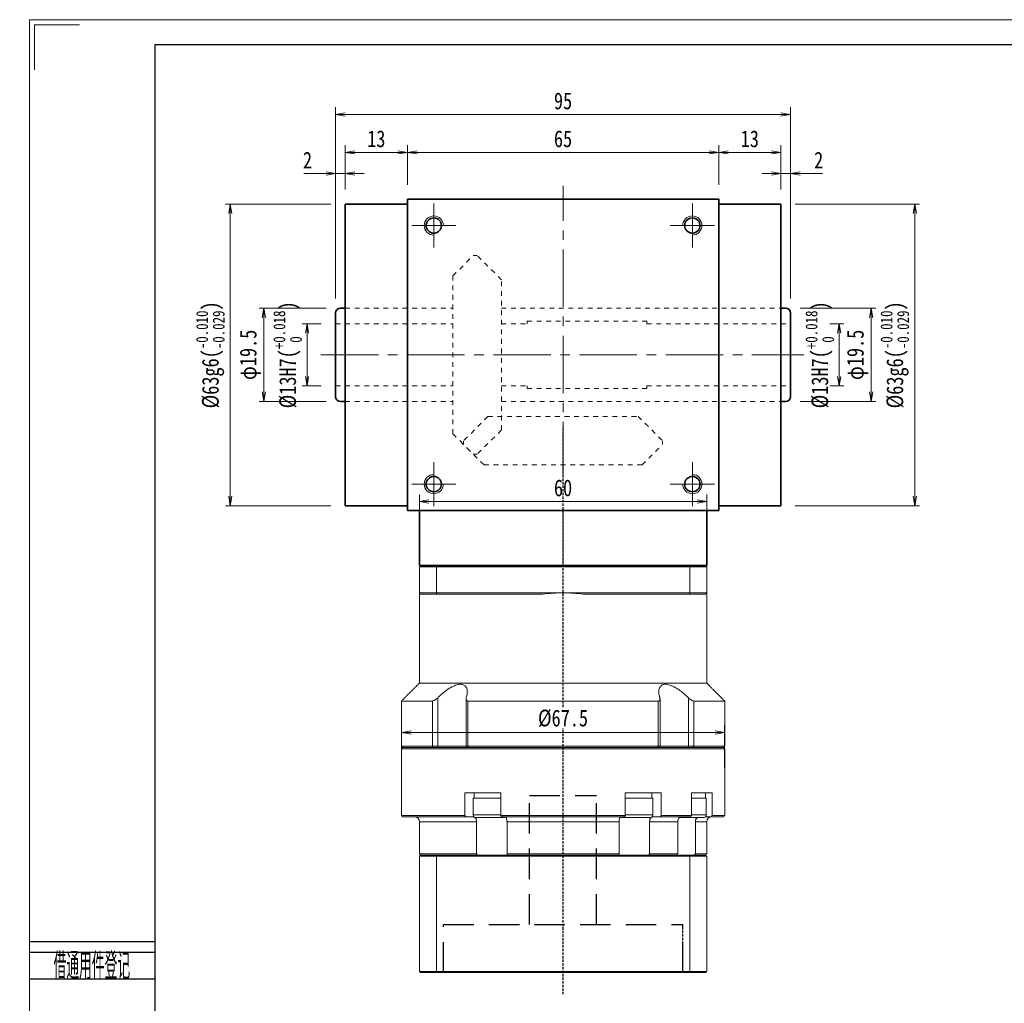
# Model space of a CAD drawing. Header units: millimetres. Extents: x -2 to 443, y 7 to 318.
# Tile 2 of 6: x -2 to 204, y 112 to 318. Entities that reach past the tile are written whole.
import ezdxf
from ezdxf.enums import TextEntityAlignment as Align

# ---------------------------------------------------------------- set-up
doc = ezdxf.new("R2010")
doc.units = ezdxf.units.MM
for name, pattern in [('DASHED', [0.75, 0.5, -0.25]), ('DASHED2', [9.525, 6.35, -3.175]), ('点画线', [18, 12, -2, 2, -2]), ('虚线', [2, 1, -1])]:
    doc.linetypes.add(name, pattern=pattern)
for name, color, linetype in [('2细线层', 4, 'Continuous'), ('4虚线层', 6, 'DASHED2'), ('6文字层', 3, 'Continuous')]:
    doc.layers.add(name, color=color, linetype=linetype)
for name, color, linetype, lineweight in [('EB0_1', 7, 'Continuous', 35), ('中心线层', 1, '点画线', 18), ('图框_外框线', 7, 'Continuous', 18), ('尺寸线层', 3, 'Continuous', 18), ('粗实线层', 7, 'Continuous', 35), ('虚线层_1', 6, '虚线', 18)]:
    doc.layers.add(name, color=color, linetype=linetype, lineweight=lineweight)
doc.styles.add('PC_TEXTSTYLE', font='ISOCP.SHX', dxfattribs={"width": 0.707, "bigfont": 'GBCBIG.SHX'})
doc.styles.add('宋体', font='SimSun.ttf', dxfattribs={"width": 0.8})
doc.dimstyles.new('A水平标注$0', dxfattribs={"dimtxt": 3.5, "dimasz": 2, "dimexe": 1.5, "dimexo": 3, "dimgap": 1.1, "dimtad": 1, "dimtoh": 1, "dimdec": 4, "dimdsep": 46, "dimtxsty": '宋体', "dimblk": 'OPEN', "dimcen": 3, "dimclrd": 3, "dimclre": 3, "dimclrt": 6, "dimadec": 0, "dimazin": 0, "dimtm": 1e-09, "dimtfac": 1, "dimtdec": 4, "dimtix": 1, "dimtmove": 0, "dimatfit": 3, "dimldrblk": 'OPEN', "dimfxl": 0, "dimlwd": 13, "dimlwe": 13, "dimarcsym": 0})
doc.dimstyles.new('D直径标注φ25', dxfattribs={"dimtxt": 3.5, "dimasz": 2, "dimexe": 1, "dimexo": 3, "dimtad": 1, "dimtoh": 1, "dimdec": 1, "dimdsep": 46, "dimtxsty": '宋体', "dimblk": 'OPEN', "dimcen": 3, "dimclrd": 3, "dimclre": 3, "dimclrt": 130, "dimadec": 0, "dimazin": 0, "dimtm": 1e-09, "dimtfac": 1, "dimtdec": 1, "dimtmove": 0, "dimatfit": 0, "dimldrblk": 'OPEN', "dimfxl": 0, "dimlwd": 13, "dimlwe": 13, "dimarcsym": 0})

# ---------------------------------------------------------------- blocks, each defined once
blk = doc.blocks.new('_Open')
at = {"color": 0, "linetype": 'ByBlock', "lineweight": -2}
for p, q in [((-1, 0.17), (0, 0)), ((-1, -0.17), (0, 0)), ((0, 0), (-1, 0))]:
    blk.add_line(p, q, dxfattribs=at)
blk = doc.blocks.new('*D11')
at = {"layer": 'Defpoints', "color": 0, "transparency": 16777216}
for p in [(143.95, 289.94), (78.95, 280.15), (143.95, 280.15)]:
    blk.add_point(p, dxfattribs=at)
at = {"layer": '尺寸线层', "color": 3, "lineweight": 13, "transparency": 16777216}
for p, q in [((78.95, 283.15), (78.95, 291.44)), ((80.95, 289.94), (141.95, 289.94)), ((143.95, 283.15), (143.95, 291.44))]:
    blk.add_line(p, q, dxfattribs=at)
at = {"layer": '尺寸线层', "color": 3, "lineweight": 13, "transparency": 16777216, "xscale": 2, "yscale": 2, "zscale": 2}
for p, rotation in [((78.95, 289.94), 179.9999999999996), ((143.95, 289.94), 359.9999999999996)]:
    blk.add_blockref('_Open', p, dxfattribs=dict(at, rotation=rotation))
at = {"layer": '尺寸线层', "color": 6, "transparency": 16777216, "insert": (111.45, 292.75), "char_height": 3.5, "attachment_point": 5, "style": '宋体', "bg_fill": 3, "box_fill_scale": 1.1, "bg_fill_color": 257, "bg_fill_transparency": 0}
blk.add_mtext('65', dxfattribs=at)
blk = doc.blocks.new('*D12')
at = {"layer": 'Defpoints', "color": 0, "transparency": 16777216}
for p in [(65.95, 289.94), (78.95, 280.15), (65.95, 279.15)]:
    blk.add_point(p, dxfattribs=at)
at = {"layer": '尺寸线层', "color": 3, "lineweight": 13, "transparency": 16777216}
for p, q in [((65.95, 282.15), (65.95, 291.44)), ((76.95, 289.94), (67.95, 289.94)), ((78.95, 283.15), (78.95, 291.44))]:
    blk.add_line(p, q, dxfattribs=at)
at = {"layer": '尺寸线层', "color": 3, "lineweight": 13, "transparency": 16777216, "xscale": 2, "yscale": 2, "zscale": 2, "rotation": 180}
blk.add_blockref('_Open', (65.95, 289.94), dxfattribs=at)
at = {"layer": '尺寸线层', "color": 3, "lineweight": 13, "transparency": 16777216, "xscale": 2, "yscale": 2, "zscale": 2}
blk.add_blockref('_Open', (78.95, 289.94), dxfattribs=at)
at = {"layer": '尺寸线层', "color": 6, "transparency": 16777216, "insert": (72.45, 292.75), "char_height": 3.5, "attachment_point": 5, "style": '宋体', "bg_fill": 3, "box_fill_scale": 1.1, "bg_fill_color": 257, "bg_fill_transparency": 0}
blk.add_mtext('13', dxfattribs=at)
blk = doc.blocks.new('*D13')
at = {"layer": 'Defpoints', "color": 0, "transparency": 16777216}
for p in [(63.95, 285.53), (65.95, 279.15), (63.95, 256.4)]:
    blk.add_point(p, dxfattribs=at)
at = {"layer": '尺寸线层', "color": 3, "lineweight": 13, "transparency": 16777216}
for p, q in [((63.95, 259.4), (63.95, 287.03)), ((65.95, 282.15), (65.95, 287.03)), ((57.3, 285.53), (59.95, 285.53)), ((59.95, 285.53), (61.95, 285.53)), ((65.95, 285.53), (63.95, 285.53)), ((67.95, 285.53), (69.95, 285.53))]:
    blk.add_line(p, q, dxfattribs=at)
at = {"layer": '尺寸线层', "color": 3, "lineweight": 13, "transparency": 16777216, "xscale": 2, "yscale": 2, "zscale": 2}
blk.add_blockref('_Open', (63.95, 285.53), dxfattribs=at)
at = {"layer": '尺寸线层', "color": 3, "lineweight": 13, "transparency": 16777216, "xscale": 2, "yscale": 2, "zscale": 2, "rotation": 180}
blk.add_blockref('_Open', (65.95, 285.53), dxfattribs=at)
at = {"layer": '尺寸线层', "color": 6, "transparency": 16777216, "insert": (58.08, 288.32), "char_height": 3.5, "attachment_point": 5, "style": '宋体', "bg_fill": 3, "box_fill_scale": 1.1, "bg_fill_color": 257, "bg_fill_transparency": 0}
blk.add_mtext('2', dxfattribs=at)
blk = doc.blocks.new('*D14')
at = {"layer": 'Defpoints', "color": 0, "transparency": 16777216}
for p in [(156.95, 289.94), (143.95, 280.15), (156.95, 279.15)]:
    blk.add_point(p, dxfattribs=at)
at = {"layer": '尺寸线层', "color": 3, "lineweight": 13, "transparency": 16777216}
for p, q in [((143.95, 283.15), (143.95, 291.44)), ((145.95, 289.94), (154.95, 289.94)), ((156.95, 282.15), (156.95, 291.44))]:
    blk.add_line(p, q, dxfattribs=at)
at = {"layer": '尺寸线层', "color": 3, "lineweight": 13, "transparency": 16777216, "xscale": 2, "yscale": 2, "zscale": 2, "rotation": 180}
blk.add_blockref('_Open', (143.95, 289.94), dxfattribs=at)
at = {"layer": '尺寸线层', "color": 3, "lineweight": 13, "transparency": 16777216, "xscale": 2, "yscale": 2, "zscale": 2}
blk.add_blockref('_Open', (156.95, 289.94), dxfattribs=at)
at = {"layer": '尺寸线层', "color": 6, "transparency": 16777216, "insert": (150.45, 292.75), "char_height": 3.5, "attachment_point": 5, "style": '宋体', "bg_fill": 3, "box_fill_scale": 1.1, "bg_fill_color": 257, "bg_fill_transparency": 0}
blk.add_mtext('13', dxfattribs=at)
blk = doc.blocks.new('*D15')
at = {"layer": 'Defpoints', "color": 0, "transparency": 16777216}
for p in [(158.95, 285.53), (156.95, 279.15), (158.95, 256.4)]:
    blk.add_point(p, dxfattribs=at)
at = {"layer": '尺寸线层', "color": 3, "lineweight": 13, "transparency": 16777216}
for p, q in [((156.95, 282.15), (156.95, 287.03)), ((158.95, 259.4), (158.95, 287.03)), ((154.95, 285.53), (152.95, 285.53)), ((156.95, 285.53), (158.95, 285.53)), ((162.95, 285.53), (160.95, 285.53)), ((165.6, 285.53), (162.95, 285.53))]:
    blk.add_line(p, q, dxfattribs=at)
at = {"layer": '尺寸线层', "color": 3, "lineweight": 13, "transparency": 16777216, "xscale": 2, "yscale": 2, "zscale": 2}
blk.add_blockref('_Open', (156.95, 285.53), dxfattribs=at)
at = {"layer": '尺寸线层', "color": 3, "lineweight": 13, "transparency": 16777216, "xscale": 2, "yscale": 2, "zscale": 2, "rotation": 180}
blk.add_blockref('_Open', (158.95, 285.53), dxfattribs=at)
at = {"layer": '尺寸线层', "color": 6, "transparency": 16777216, "insert": (164.83, 288.32), "char_height": 3.5, "attachment_point": 5, "style": '宋体', "bg_fill": 3, "box_fill_scale": 1.1, "bg_fill_color": 257, "bg_fill_transparency": 0}
blk.add_mtext('2', dxfattribs=at)
blk = doc.blocks.new('*D29')
at = {"layer": 'Defpoints', "color": 0, "transparency": 16777216}
for p in [(63.95, 254.15), (63.95, 241.15)]:
    blk.add_point(p, dxfattribs=at)
at = {"layer": '尺寸线层', "color": 3, "lineweight": 13, "transparency": 16777216}
for p, q in [((60.95, 254.15), (56.98, 254.15)), ((57.98, 252.15), (57.98, 243.15)), ((60.95, 241.15), (56.98, 241.15))]:
    blk.add_line(p, q, dxfattribs=at)
at = {"layer": '尺寸线层', "color": 3, "lineweight": 13, "transparency": 16777216, "xscale": 2, "yscale": 2, "zscale": 2}
for p, rotation in [((57.98, 254.15), 90), ((57.98, 241.15), 270)]:
    blk.add_blockref('_Open', p, dxfattribs=dict(at, rotation=rotation))
at = {"layer": '尺寸线层', "color": 130, "transparency": 16777216, "insert": (53.93, 247.65), "char_height": 3.5, "attachment_point": 5, "rotation": 90, "style": '宋体', "bg_fill": 3, "box_fill_scale": 1.1, "bg_fill_color": 257, "bg_fill_transparency": 0}
blk.add_mtext('{\\A1;\\A1;%%C13H7({\\H0.707107x;\\S+0.018^  0;})}', dxfattribs=at)
at = {"layer": 'Defpoints', "color": 0, "transparency": 16777216}
blk.add_point((57.98, 241.15), dxfattribs=at)
blk = doc.blocks.new('*D30')
at = {"layer": 'Defpoints', "color": 0, "transparency": 16777216}
for p in [(64.95, 257.4), (48.98, 237.9), (64.95, 237.9)]:
    blk.add_point(p, dxfattribs=at)
at = {"layer": '尺寸线层', "color": 3, "lineweight": 13, "transparency": 16777216}
for p, q in [((61.95, 257.4), (47.98, 257.4)), ((48.98, 255.4), (48.98, 239.9)), ((61.95, 237.9), (47.98, 237.9))]:
    blk.add_line(p, q, dxfattribs=at)
at = {"layer": '尺寸线层', "color": 3, "lineweight": 13, "transparency": 16777216, "xscale": 2, "yscale": 2, "zscale": 2}
for p, rotation in [((48.98, 257.4), 90), ((48.98, 237.9), 270)]:
    blk.add_blockref('_Open', p, dxfattribs=dict(at, rotation=rotation))
at = {"layer": '尺寸线层', "color": 130, "transparency": 16777216, "insert": (46.15, 247.65), "char_height": 3.5, "attachment_point": 5, "rotation": 90, "style": '宋体', "bg_fill": 3, "box_fill_scale": 1.1, "bg_fill_color": 257, "bg_fill_transparency": 0}
blk.add_mtext('φ19.5', dxfattribs=at)
blk = doc.blocks.new('*D6')
at = {"layer": 'Defpoints', "color": 0, "transparency": 16777216}
for p in [(158.95, 254.15), (158.95, 241.15)]:
    blk.add_point(p, dxfattribs=at)
at = {"layer": '尺寸线层', "color": 3, "lineweight": 13, "transparency": 16777216}
for p, q in [((161.95, 254.15), (170.11, 254.15)), ((169.11, 252.15), (169.11, 243.15)), ((161.95, 241.15), (170.11, 241.15))]:
    blk.add_line(p, q, dxfattribs=at)
at = {"layer": '尺寸线层', "color": 3, "lineweight": 13, "transparency": 16777216, "xscale": 2, "yscale": 2, "zscale": 2}
for p, rotation in [((169.11, 254.15), 90), ((169.11, 241.15), 270)]:
    blk.add_blockref('_Open', p, dxfattribs=dict(at, rotation=rotation))
at = {"layer": '尺寸线层', "color": 130, "transparency": 16777216, "insert": (165.06, 247.65), "char_height": 3.5, "attachment_point": 5, "rotation": 90, "style": '宋体', "bg_fill": 3, "box_fill_scale": 1.1, "bg_fill_color": 257, "bg_fill_transparency": 0}
blk.add_mtext('{\\A1;\\A1;%%C13H7({\\H0.707107x;\\S+0.018^  0;})}', dxfattribs=at)
at = {"layer": 'Defpoints', "color": 0, "transparency": 16777216}
blk.add_point((169.11, 241.15), dxfattribs=at)
blk = doc.blocks.new('*D7')
at = {"layer": 'Defpoints', "color": 0, "transparency": 16777216}
for p in [(157.95, 257.4), (157.95, 237.9), (175.77, 237.9)]:
    blk.add_point(p, dxfattribs=at)
at = {"layer": '尺寸线层', "color": 3, "lineweight": 13, "transparency": 16777216}
for p, q in [((160.95, 257.4), (176.77, 257.4)), ((175.77, 255.4), (175.77, 239.9)), ((160.95, 237.9), (176.77, 237.9))]:
    blk.add_line(p, q, dxfattribs=at)
at = {"layer": '尺寸线层', "color": 3, "lineweight": 13, "transparency": 16777216, "xscale": 2, "yscale": 2, "zscale": 2}
for p, rotation in [((175.77, 257.4), 90), ((175.77, 237.9), 270)]:
    blk.add_blockref('_Open', p, dxfattribs=dict(at, rotation=rotation))
at = {"layer": '尺寸线层', "color": 130, "transparency": 16777216, "insert": (172.95, 247.65), "char_height": 3.5, "attachment_point": 5, "rotation": 90, "style": '宋体', "bg_fill": 3, "box_fill_scale": 1.1, "bg_fill_color": 257, "bg_fill_transparency": 0}
blk.add_mtext('φ19.5', dxfattribs=at)
blk = doc.blocks.new('*D8')
at = {"layer": 'Defpoints', "color": 0, "transparency": 16777216}
for p in [(156.95, 279.15), (184.89, 279.15), (156.95, 216.15)]:
    blk.add_point(p, dxfattribs=at)
at = {"layer": '尺寸线层', "color": 3, "lineweight": 13, "transparency": 16777216}
for p, q in [((159.95, 279.15), (185.89, 279.15)), ((184.89, 218.15), (184.89, 277.15)), ((159.95, 216.15), (185.89, 216.15))]:
    blk.add_line(p, q, dxfattribs=at)
at = {"layer": '尺寸线层', "color": 3, "lineweight": 13, "transparency": 16777216, "xscale": 2, "yscale": 2, "zscale": 2}
for p, rotation in [((184.89, 279.15), 90), ((184.89, 216.15), 270)]:
    blk.add_blockref('_Open', p, dxfattribs=dict(at, rotation=rotation))
at = {"layer": '尺寸线层', "color": 130, "transparency": 16777216, "insert": (180.73, 247.65), "char_height": 3.5, "attachment_point": 5, "rotation": 90, "style": '宋体', "bg_fill": 3, "box_fill_scale": 1.1, "bg_fill_color": 257, "bg_fill_transparency": 0}
blk.add_mtext('{\\A1;\\A1;%%C63g6({\\H0.707107x;\\S-0.010^ -0.029;})}', dxfattribs=at)
blk = doc.blocks.new('*D9')
at = {"layer": 'Defpoints', "color": 0, "transparency": 16777216}
for p in [(41.96, 279.15), (65.95, 279.15), (65.95, 216.15)]:
    blk.add_point(p, dxfattribs=at)
at = {"layer": '尺寸线层', "color": 3, "lineweight": 13, "transparency": 16777216}
for p, q in [((62.95, 279.15), (40.96, 279.15)), ((41.96, 218.15), (41.96, 277.15)), ((62.95, 216.15), (40.96, 216.15))]:
    blk.add_line(p, q, dxfattribs=at)
at = {"layer": '尺寸线层', "color": 3, "lineweight": 13, "transparency": 16777216, "xscale": 2, "yscale": 2, "zscale": 2}
for p, rotation in [((41.96, 279.15), 90), ((41.96, 216.15), 270)]:
    blk.add_blockref('_Open', p, dxfattribs=dict(at, rotation=rotation))
at = {"layer": '尺寸线层', "color": 130, "transparency": 16777216, "insert": (37.79, 247.65), "char_height": 3.5, "attachment_point": 5, "rotation": 90, "style": '宋体', "bg_fill": 3, "box_fill_scale": 1.1, "bg_fill_color": 257, "bg_fill_transparency": 0}
blk.add_mtext('{\\A1;\\A1;%%C63g6({\\H0.707107x;\\S-0.010^ -0.029;})}', dxfattribs=at)
blk = doc.blocks.new('*D10')
at = {"layer": 'Defpoints', "color": 0, "transparency": 16777216}
for p in [(63.95, 297.85), (63.95, 256.4), (158.95, 256.4)]:
    blk.add_point(p, dxfattribs=at)
at = {"layer": '尺寸线层', "color": 3, "lineweight": 13, "transparency": 16777216}
for p, q in [((63.95, 259.4), (63.95, 299.35)), ((158.95, 259.4), (158.95, 299.35)), ((156.95, 297.85), (65.95, 297.85))]:
    blk.add_line(p, q, dxfattribs=at)
at = {"layer": '尺寸线层', "color": 3, "lineweight": 13, "transparency": 16777216, "xscale": 2, "yscale": 2, "zscale": 2, "rotation": 180}
blk.add_blockref('_Open', (63.95, 297.85), dxfattribs=at)
at = {"layer": '尺寸线层', "color": 3, "lineweight": 13, "transparency": 16777216, "xscale": 2, "yscale": 2, "zscale": 2}
blk.add_blockref('_Open', (158.95, 297.85), dxfattribs=at)
at = {"layer": '尺寸线层', "color": 6, "transparency": 16777216, "insert": (111.45, 300.66), "char_height": 3.5, "attachment_point": 5, "style": '宋体', "bg_fill": 3, "box_fill_scale": 1.1, "bg_fill_color": 257, "bg_fill_transparency": 0}
blk.add_mtext('95', dxfattribs=at)
blk = doc.blocks.new('*D32')
at = {"color": 3, "lineweight": 13, "transparency": 16777216}
for p, q in [((81.45, 212.4), (81.45, 218.52)), ((141.45, 212.4), (141.45, 218.52)), ((83.45, 217.02), (139.45, 217.02))]:
    blk.add_line(p, q, dxfattribs=at)
at = {"layer": 'Defpoints', "color": 0, "transparency": 16777216}
for p in [(141.45, 217.02), (81.45, 209.4), (141.45, 209.4)]:
    blk.add_point(p, dxfattribs=at)
at = {"color": 3, "lineweight": 13, "transparency": 16777216, "xscale": 2, "yscale": 2, "zscale": 2, "rotation": 180}
blk.add_blockref('_Open', (81.45, 217.02), dxfattribs=at)
at = {"color": 3, "lineweight": 13, "transparency": 16777216, "xscale": 2, "yscale": 2, "zscale": 2}
blk.add_blockref('_Open', (141.45, 217.02), dxfattribs=at)
at = {"color": 6, "transparency": 16777216, "insert": (111.45, 219.84), "char_height": 3.5, "attachment_point": 5, "style": '宋体', "bg_fill": 3, "box_fill_scale": 1.1, "bg_fill_color": 257, "bg_fill_transparency": 0}
blk.add_mtext('60', dxfattribs=at)
blk = doc.blocks.new('*D38')
at = {"color": 3, "lineweight": 13, "transparency": 16777216}
for p, q in [((77.7, 161.4), (77.7, 170.29)), ((79.7, 168.79), (143.2, 168.79)), ((145.2, 161.4), (145.2, 170.29))]:
    blk.add_line(p, q, dxfattribs=at)
at = {"layer": 'Defpoints', "color": 0, "transparency": 16777216}
for p in [(145.2, 168.79), (77.7, 158.4), (145.2, 158.4)]:
    blk.add_point(p, dxfattribs=at)
at = {"color": 3, "lineweight": 13, "transparency": 16777216, "xscale": 2, "yscale": 2, "zscale": 2, "rotation": 180}
blk.add_blockref('_Open', (77.7, 168.79), dxfattribs=at)
at = {"color": 3, "lineweight": 13, "transparency": 16777216, "xscale": 2, "yscale": 2, "zscale": 2}
blk.add_blockref('_Open', (145.2, 168.79), dxfattribs=at)
at = {"color": 6, "transparency": 16777216, "insert": (111.45, 171.73), "char_height": 3.5, "attachment_point": 5, "style": '宋体', "bg_fill": 3, "box_fill_scale": 1.1, "bg_fill_color": 257, "bg_fill_transparency": 0}
blk.add_mtext('%%c67.5', dxfattribs=at)

msp = doc.modelspace()

# ---------------------------------------------------------------- linework, layer by layer
at = {"color": 7, "linetype": 'Continuous', "lineweight": 15}
for p, q in [((85.10749, 203.65287), (81.75137, 203.65287)), ((137.79525, 203.65287), (85.10749, 203.65287)), ((141.15137, 203.65287), (137.79525, 203.65287)), ((81.45137, 203.35287), (84.99385, 203.35287)), ((81.45137, 203.35287), (81.45137, 197.95287)), ((84.99385, 203.35287), (137.90888, 203.35287)), ((84.99385, 197.95287), (84.99385, 203.35287)), ((137.90888, 203.35287), (137.90888, 197.95287)), ((137.90888, 203.35287), (141.45137, 203.35287)), ((141.45137, 197.95287), (141.45137, 203.35287)), ((84.99385, 197.95287), (81.45137, 197.95287)), ((81.75137, 197.65287), (85.10749, 197.65287)), ((111.45137, 197.95287), (84.99385, 197.95287)), ((85.10749, 197.65287), (107.21935, 197.65287)), ((137.90888, 197.95287), (111.45137, 197.95287)), ((115.68339, 197.65287), (137.79525, 197.65287)), ((137.79525, 197.65287), (141.15137, 197.65287)), ((141.45137, 197.95287), (137.90888, 197.95287)), ((141.45137, 179.10287), (81.45137, 179.10287)), ((84.15949, 175.35287), (77.70137, 175.35287)), ((84.15949, 175.35287), (84.15949, 165.95287)), ((85.26979, 165.95287), (85.26979, 176.02231)), ((131.30624, 175.35287), (91.59649, 175.35287)), ((91.59649, 165.95287), (91.59649, 175.35287)), ((131.30624, 175.35287), (131.30624, 165.95287)), ((137.63294, 176.02231), (137.63294, 165.95287)), ((145.20137, 175.35287), (138.74324, 175.35287)), ((138.74324, 165.95287), (138.74324, 175.35287)), ((84.15949, 165.95287), (77.70137, 165.95287)), ((77.70137, 165.35287), (111.45137, 165.35287)), ((78.00137, 165.65287), (144.90137, 165.65287)), ((111.45137, 165.65287), (78.00137, 165.65287)), ((111.45137, 165.65287), (78.00137, 165.65287)), ((78.00137, 165.65287), (84.40208, 165.65287)), ((85.26979, 165.95287), (84.15949, 165.95287)), ((84.40208, 165.65287), (84.15949, 165.95287)), ((85.17929, 165.65287), (85.26979, 165.95287)), ((91.18479, 165.95287), (85.26979, 165.95287)), ((91.59649, 165.95287), (91.18479, 165.95287)), ((131.30624, 165.95287), (91.59649, 165.95287)), ((91.77298, 165.65287), (91.59649, 165.95287)), ((91.77298, 165.65287), (131.12975, 165.65287)), ((144.90137, 165.65287), (111.45137, 165.65287)), ((144.90137, 165.65287), (111.45137, 165.65287)), ((111.45137, 165.35287), (145.20137, 165.35287)), ((131.30624, 165.95287), (131.12975, 165.65287)), ((131.71795, 165.95287), (131.30624, 165.95287)), ((137.63294, 165.95287), (131.71795, 165.95287)), ((137.63294, 165.95287), (137.72344, 165.65287)), ((138.74324, 165.95287), (137.63294, 165.95287)), ((138.74324, 165.95287), (138.50065, 165.65287)), ((138.50065, 165.65287), (144.90137, 165.65287)), ((145.20137, 165.95287), (138.74324, 165.95287)), ((90.96458, 156.15287), (90.96458, 151.45287)), ((90.96458, 156.15287), (94.05773, 156.15287)), ((96.20137, 155.05287), (92.70137, 155.05287)), ((95.10037, 156.15287), (94.05773, 156.15287)), ((95.10037, 156.15287), (98.46729, 156.15287)), ((98.46729, 155.05287), (96.20137, 155.05287)), ((98.46729, 151.45287), (98.46729, 156.15287)), ((124.43544, 156.15287), (124.43544, 151.45287)), ((124.43544, 156.15287), (127.80236, 156.15287)), ((129.73246, 155.05287), (124.43544, 155.05287)), ((128.845, 156.15287), (127.80236, 156.15287)), ((128.845, 156.15287), (131.93816, 156.15287)), ((130.20137, 155.05287), (129.73246, 155.05287)), ((131.93816, 151.45287), (131.93816, 156.15287)), ((138.27214, 156.15287), (138.27214, 151.45287)), ((138.27214, 156.15287), (140.37409, 156.15287)), ((141.36514, 155.05287), (138.27214, 155.05287)), ((140.97606, 156.15287), (140.37409, 156.15287)), ((140.97606, 156.15287), (142.60383, 156.15287)), ((142.60383, 151.45287), (142.60383, 156.15287)), ((90.96458, 151.45287), (77.70137, 151.45287)), ((78.00137, 151.15287), (91.15762, 151.15287)), ((81.45137, 150.15287), (93.37851, 150.15287)), ((91.15762, 151.15287), (92.73427, 151.15287)), ((96.20137, 151.55287), (92.70137, 151.55287)), ((93.20137, 151.05287), (96.20137, 151.05287)), ((93.3287, 151.05287), (93.3287, 150.53625)), ((93.37851, 150.15287), (93.37851, 143.45287)), ((98.46729, 151.55287), (96.20137, 151.55287)), ((96.20137, 151.05287), (99.20137, 151.05287)), ((124.43544, 151.45287), (98.46729, 151.45287)), ((98.57, 151.15287), (124.33273, 151.15287)), ((99.75066, 150.15287), (123.15207, 150.15287)), ((99.75066, 143.45287), (99.75066, 150.15287)), ((123.15207, 150.15287), (123.15207, 143.45287)), ((123.70137, 151.05287), (129.29944, 151.05287)), ((129.73246, 151.55287), (124.43544, 151.55287)), ((129.29944, 151.05287), (129.70137, 151.05287)), ((129.52423, 143.45287), (129.52423, 150.15287)), ((129.52423, 150.15287), (135.39655, 150.15287)), ((129.57403, 151.05287), (129.57403, 150.53625)), ((130.20137, 151.55287), (129.73246, 151.55287)), ((130.16847, 151.15287), (131.74512, 151.15287)), ((131.74512, 151.15287), (138.04208, 151.15287)), ((138.27214, 151.45287), (131.93816, 151.45287)), ((135.39655, 150.15287), (135.39655, 143.45287)), ((135.81013, 151.05287), (140.86514, 151.05287)), ((141.36514, 151.55287), (138.27214, 151.55287)), ((139.07551, 143.45287), (139.07551, 150.15287)), ((139.07551, 150.15287), (141.45137, 150.15287)), ((139.14772, 151.05287), (139.14772, 150.53625)), ((141.16514, 151.15287), (142.32163, 151.15287)), ((142.32163, 151.15287), (144.90137, 151.15287)), ((145.20137, 151.45287), (142.60383, 151.45287)), ((93.37851, 143.45287), (81.45137, 143.45287)), ((81.45137, 142.95287), (84.99385, 142.95287)), ((81.45137, 142.95287), (81.45137, 118.85287)), ((85.06955, 143.15287), (81.65137, 143.15287)), ((84.99385, 142.95287), (84.99385, 118.85287)), ((84.99385, 142.95287), (137.90888, 142.95287)), ((137.83318, 143.15287), (85.06955, 143.15287)), ((123.15207, 143.45287), (99.75066, 143.45287)), ((135.39655, 143.45287), (129.52423, 143.45287)), ((141.25137, 143.15287), (137.83318, 143.15287)), ((137.90888, 142.95287), (141.45137, 142.95287)), ((137.90888, 142.95287), (137.90888, 118.85287)), ((141.45137, 143.45287), (139.07551, 143.45287)), ((141.45137, 142.95287), (141.45137, 118.85287)), ((84.99385, 118.85287), (81.45137, 118.85287)), ((81.65137, 118.65287), (85.06955, 118.65287)), ((137.90888, 118.85287), (84.99385, 118.85287)), ((85.06955, 118.65287), (137.83318, 118.65287)), ((137.83318, 118.65287), (141.25137, 118.65287)), ((141.45137, 118.85287), (137.90888, 118.85287))]:
    msp.add_line(p, q, dxfattribs=at)
at = {"color": 1, "linetype": 'DASHED'}
msp.add_line((136.45137, 118.65287), (136.45137, 128.65287), dxfattribs=at)
msp.add_line((136.45137, 118.65287), (136.45137, 128.65287), dxfattribs=at)
at = {"color": 7, "linetype": 'Continuous', "lineweight": 15}
for centre, radius, start, end in [((111.45137, 167.95287), 30, 90, 98.1096145), ((111.45137, 167.95287), 30, 81.8903855, 90), ((80.45137, 150.15287), 1, 0, 90), ((93.20137, 151.55287), 0.5, 180, 270), ((99.20137, 151.55287), 0.5, 270, 302.4574441), ((123.70137, 151.55287), 0.5, 241.6040712, 270), ((129.70137, 151.55287), 0.5, 270, 0), ((140.86514, 151.55287), 0.5, 270, 0), ((142.45137, 150.15287), 1, 90, 180)]:
    msp.add_arc(centre, radius, start, end, dxfattribs=at)
for points in [[(81.45137, 203.35287), (81.75137, 203.65287)], [(84.99385, 203.35287), (85.10749, 203.65287)], [(137.90888, 203.35287), (137.79525, 203.65287)], [(141.15137, 203.65287), (141.45137, 203.35287)], [(81.45137, 179.10287), (81.45137, 197.95287)], [(81.45137, 197.95287), (81.75137, 197.65287)], [(84.99385, 197.95287), (85.10749, 197.65287)], [(137.79525, 197.65287), (137.90888, 197.95287)], [(141.15137, 197.65287), (141.45137, 197.95287)], [(141.45137, 197.95287), (141.45137, 179.10287)], [(77.70137, 175.35287), (81.45137, 179.10287)], [(141.45137, 179.10287), (145.20137, 175.35287)], [(77.70137, 165.95287), (77.70137, 175.35287)], [(91.18479, 165.95287), (91.18479, 175.758)], [(131.71795, 175.75756), (131.71795, 165.95287)], [(145.20137, 175.35287), (145.20137, 165.95287)], [(78.00137, 165.65287), (77.70137, 165.95287)], [(77.70137, 165.35287), (78.00137, 165.65287)], [(77.70137, 151.45287), (77.70137, 165.35287)], [(91.48479, 165.65287), (91.18479, 165.95287)], [(131.71795, 165.95287), (131.41795, 165.65287)], [(145.20137, 165.95287), (144.90137, 165.65287)], [(144.90137, 165.65287), (145.20137, 165.35287)], [(145.20137, 165.35287), (145.20137, 151.45287)], [(92.70137, 151.55287), (92.70137, 155.05287)], [(92.90137, 155.05287), (92.90137, 156.15287)], [(130.00137, 156.15287), (130.00137, 155.05287)], [(130.20137, 155.05287), (130.20137, 151.55287)], [(141.16514, 156.15287), (141.16514, 155.05287)], [(141.36514, 155.05287), (141.36514, 151.55287)], [(78.00137, 151.15287), (77.70137, 151.45287)], [(81.45137, 143.45287), (81.45137, 150.15287)], [(91.15762, 151.15287), (90.96458, 151.45287)], [(93.3287, 150.53625), (93.37851, 150.15287)], [(98.46729, 151.45287), (98.57, 151.15287)], [(99.75066, 150.15287), (99.72521, 150.53625)], [(123.17752, 150.53625), (123.15207, 150.15287)], [(124.33273, 151.15287), (124.43544, 151.45287)], [(129.52423, 150.15287), (129.57403, 150.53625)], [(131.93816, 151.45287), (131.74512, 151.15287)], [(135.45469, 150.53625), (135.39655, 150.15287)], [(138.04208, 151.15287), (138.27214, 151.45287)], [(139.07551, 150.15287), (139.14772, 150.53625)], [(141.45137, 150.15287), (141.45137, 143.45287)], [(142.60383, 151.45287), (142.32163, 151.15287)], [(145.20137, 151.45287), (144.90137, 151.15287)], [(81.75137, 143.15287), (81.45137, 143.45287)], [(81.45137, 142.95287), (81.65137, 143.15287)], [(84.99385, 142.95287), (85.06955, 143.15287)], [(93.58624, 143.15287), (93.37851, 143.45287)], [(99.75066, 143.45287), (99.83653, 143.15287)], [(123.0662, 143.15287), (123.15207, 143.45287)], [(129.52423, 143.45287), (129.31649, 143.15287)], [(135.17746, 143.15287), (135.39655, 143.45287)], [(137.90888, 142.95287), (137.83318, 143.15287)], [(139.07551, 143.45287), (138.78606, 143.15287)], [(141.45137, 143.45287), (141.15137, 143.15287)], [(141.25137, 143.15287), (141.45137, 142.95287)], [(81.65137, 118.65287), (81.45137, 118.85287)], [(85.06955, 118.65287), (84.99385, 118.85287)], [(137.83318, 118.65287), (137.90888, 118.85287)], [(141.45137, 118.85287), (141.25137, 118.65287)]]:
    msp.add_open_spline(points, degree=1, dxfattribs=at)
for points, knots in [([(91.23137, 176.02231), (91.31769, 176.347), (91.45855, 176.87681), (91.45876, 177.54658), (91.35924, 178.0119), (91.16616, 178.37215), (90.8536, 178.68575), (90.30927, 178.89246), (89.48081, 178.82309), (88.64719, 178.51746), (87.90171, 178.12008), (87.14682, 177.63114), (86.32966, 177.00189), (85.68425, 176.42616), (85.3433, 176.09394), (85.26979, 176.02231)], [0, 0, 0, 0, 1.111823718, 1.814206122, 2.515660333, 3.044836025, 3.573294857, 4.429537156, 5.288250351, 6.104434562, 6.713373, 7.323286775, 8.207714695, 9.093503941, 9.336985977, 9.336985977, 9.336985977, 9.336985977]), ([(137.63294, 176.02231), (137.28896, 176.347), (136.72767, 176.87681), (135.8683, 177.54658), (135.18017, 178.0119), (134.53783, 178.37215), (133.83777, 178.68575), (133.04091, 178.89246), (132.29696, 178.82309), (131.8384, 178.51746), (131.58726, 178.12008), (131.44806, 177.63114), (131.43809, 177.00189), (131.5471, 176.42616), (131.64933, 176.09394), (131.67137, 176.02231)], [0, 0, 0, 0, 1.111860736, 1.814266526, 2.515744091, 3.044937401, 3.573413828, 4.429684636, 5.288426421, 6.104637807, 6.713596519, 7.323530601, 8.207987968, 9.093806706, 9.337296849, 9.337296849, 9.337296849, 9.337296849]), ([(85.26979, 176.02231), (85.14587, 175.90833), (84.93274, 175.71229), (84.60981, 175.5015), (84.34877, 175.37675), (84.22214, 175.36077), (84.15949, 175.35287)], [0, 0, 0, 0, 0.461690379, 0.794104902, 1.059065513, 1.318521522, 1.318521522, 1.318521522, 1.318521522]), ([(91.59649, 175.35287), (91.56175, 175.35452), (91.49107, 175.35789), (91.40249, 175.38455), (91.32833, 175.42523), (91.2638, 175.48507), (91.21411, 175.56757), (91.18283, 175.68719), (91.18196, 175.83889), (91.21473, 175.96055), (91.23137, 176.02231)], [0, 0, 0, 0, 0.0845501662, 0.1720244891, 0.2564971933, 0.3430793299, 0.4605833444, 0.5814376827, 0.7507540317, 0.9252792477, 0.9252792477, 0.9252792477, 0.9252792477]), ([(131.67137, 176.02231), (131.68686, 175.96565), (131.71823, 175.85097), (131.72119, 175.70634), (131.69592, 175.58749), (131.65169, 175.50189), (131.58867, 175.43541), (131.51268, 175.38943), (131.41901, 175.35877), (131.34428, 175.35486), (131.30624, 175.35287)], [0, 0, 0, 0, 0.1600222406, 0.3238934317, 0.4391565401, 0.5570675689, 0.6488337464, 0.7429943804, 0.8324760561, 0.925298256, 0.925298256, 0.925298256, 0.925298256]), ([(138.74324, 175.35287), (138.6845, 175.35987), (138.56727, 175.37385), (138.31762, 175.48771), (137.98838, 175.6966), (137.76491, 175.90138), (137.63294, 176.02231)], [0, 0, 0, 0, 0.244975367, 0.488865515, 0.828599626, 1.318556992, 1.318556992, 1.318556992, 1.318556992]), ([(92.73427, 151.15287), (92.7589, 151.15151), (92.85564, 151.1462), (93.02132, 151.0687), (93.20012, 150.87018), (93.29163, 150.66908), (93.32451, 150.55127), (93.3287, 150.53625)], [0, 0, 0, 0, 0.0898846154, 0.3530449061, 0.6161572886, 0.8790264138, 0.9174460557, 0.9174460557, 0.9174460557, 0.9174460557]), ([(99.72521, 150.53625), (99.70699, 150.63577), (99.6705, 150.83498), (99.57686, 151.04417), (99.48521, 151.14177), (99.42788, 151.15011), (99.40892, 151.15287)], [0, 0, 0, 0, 0.2094481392, 0.4192300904, 0.6292069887, 0.7329719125, 0.7329719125, 0.7329719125, 0.7329719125]), ([(123.49381, 151.15287), (123.4807, 151.15151), (123.42923, 151.1462), (123.34107, 151.0687), (123.24593, 150.87018), (123.19724, 150.66908), (123.17975, 150.55127), (123.17752, 150.53625)], [0, 0, 0, 0, 0.0718302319, 0.2821316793, 0.4923948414, 0.7024636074, 0.7331662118, 0.7331662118, 0.7331662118, 0.7331662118]), ([(129.57403, 150.53625), (129.60827, 150.63574), (129.67682, 150.83491), (129.85278, 151.04411), (130.02504, 151.14175), (130.13281, 151.1501), (130.16847, 151.15287)], [0, 0, 0, 0, 0.2619701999, 0.5244550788, 0.7871838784, 0.9171158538, 0.9171158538, 0.9171158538, 0.9171158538]), ([(136.16311, 151.15287), (136.13375, 151.15151), (136.01845, 151.1462), (135.82101, 151.0687), (135.60792, 150.87018), (135.49887, 150.66908), (135.45968, 150.55127), (135.45469, 150.53625)], [0, 0, 0, 0, 0.098305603, 0.386120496, 0.673882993, 0.961379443, 1.003398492, 1.003398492, 1.003398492, 1.003398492]), ([(139.14772, 150.53625), (139.19836, 150.63401), (139.29972, 150.82969), (139.48364, 151.0039), (139.60598, 151.04542), (139.62791, 151.05287)], [0, 0, 0, 0, 0.3267769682, 0.6540747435, 0.7255650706, 0.7255650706, 0.7255650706, 0.7255650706])]:
    msp.add_open_spline(points, degree=3, knots=knots, dxfattribs=at)
at = {"layer": '2细线层'}
for p, q in [((0.19453, 125.12046), (26.17427, 125.12046)), ((0.19453, 122.90108), (26.17427, 122.90108)), ((0.19453, 117.3526), (26.17427, 117.3526))]:
    msp.add_line(p, q, dxfattribs=at)
at = {"layer": '4虚线层', "color": 6}
for p, q in [((104.45137, 155.65287), (118.45137, 155.65287)), ((104.45137, 128.65287), (104.45137, 155.65287)), ((118.45137, 128.65287), (118.45137, 155.65287)), ((86.45137, 128.65287), (136.45137, 128.65287)), ((86.45137, 118.65287), (86.45137, 128.65287)), ((136.45137, 118.65287), (136.45137, 128.65287))]:
    msp.add_line(p, q, dxfattribs=at)
at = {"layer": 'EB0_1'}
msp.add_line((141.45137, 203.65287), (81.45137, 203.65287), dxfattribs=at)
at = {"layer": '中心线层'}
for p, q in [((111.45137, 203.65287), (111.45137, 282.92512)), ((84.45137, 270.05287), (84.45137, 279.25287)), ((138.45137, 279.25287), (138.45137, 270.05287)), ((79.85137, 274.65287), (89.05137, 274.65287)), ((133.85137, 274.65287), (143.05137, 274.65287)), ((60.89097, 247.65287), (162.01176, 247.65287)), ((84.45137, 216.05287), (84.45137, 225.25287)), ((138.45137, 225.25287), (138.45137, 216.05287)), ((89.05137, 220.65287), (79.85137, 220.65287)), ((143.05137, 220.65287), (133.85137, 220.65287))]:
    msp.add_line(p, q, dxfattribs=at)
at = {"layer": '图框_外框线', "color": 3}
msp.add_lwpolyline([(1.04697, 307.17737), (1.04697, 316.60011), (10.46971, 316.60011)], dxfattribs=at)
at = {"layer": '粗实线层'}
for p, q in [((78.95137, 280.15287), (143.95137, 280.15287)), ((78.95137, 215.15287), (78.95137, 280.15287)), ((143.95137, 215.15287), (143.95137, 280.15287)), ((78.95137, 279.15287), (65.95137, 279.15287)), ((65.95137, 279.15287), (65.95137, 216.15287)), ((143.95137, 279.15287), (156.95137, 279.15287)), ((156.95137, 279.15287), (156.95137, 216.15287)), ((64.95137, 257.40287), (65.95137, 257.40287)), ((156.95137, 257.40287), (157.95137, 257.40287)), ((63.95137, 256.40287), (63.95137, 238.90287)), ((158.95137, 256.40287), (158.95137, 238.90287)), ((64.95137, 237.90287), (65.95137, 237.90287)), ((64.95137, 237.90287), (65.95137, 237.90287)), ((156.95137, 237.90287), (157.95137, 237.90287)), ((156.95137, 237.90287), (157.95137, 237.90287)), ((78.95137, 216.15287), (65.95137, 216.15287)), ((143.95137, 216.15287), (156.95137, 216.15287)), ((78.95137, 215.15287), (143.95137, 215.15287)), ((81.45137, 203.65287), (81.45137, 215.15287)), ((141.45137, 203.65287), (141.45137, 215.15287))]:
    msp.add_line(p, q, dxfattribs=at)
for centre in [(84.45137, 274.65287), (138.45137, 274.65287), (84.45137, 220.65287), (138.45137, 220.65287)]:
    msp.add_circle(centre, 1.6, dxfattribs=at)
at = {"layer": '粗实线层', "lineweight": 18}
for centre, start, end in [((84.45137, 274.65287), 0, 270), ((138.45137, 274.65287), 270, 180), ((84.45137, 220.65287), 90, 360), ((138.45137, 220.65287), 180, 90)]:
    msp.add_arc(centre, 2, start, end, dxfattribs=at)
at = {"layer": '粗实线层'}
for centre, start, end in [((64.95137, 256.40287), 90, 180), ((157.95137, 256.40287), 0, 90), ((64.95137, 238.90287), 180, 270), ((64.95137, 238.90287), 180, 270), ((157.95137, 238.90287), 270, 0), ((157.95137, 238.90287), 270, 0)]:
    msp.add_arc(centre, 1, start, end, dxfattribs=at)
at = {"layer": '虚线层_1', "linetype": '虚线', "lineweight": 18}
for p, q in [((88.45137, 264.15287), (92.72137, 268.42287)), ((92.72137, 268.42287), (93.50979, 268.42287)), ((98.59137, 263.34129), (93.50979, 268.42287)), ((88.45137, 231.15287), (88.45137, 264.15287)), ((98.59137, 231.96444), (98.59137, 263.34129)), ((63.95137, 254.15287), (88.45137, 254.15287)), ((98.59137, 254.15287), (103.95137, 254.15287)), ((103.95137, 254.65287), (103.95137, 254.15287)), ((103.95137, 254.65287), (128.95137, 254.65287)), ((128.95137, 254.65287), (128.95137, 254.15287)), ((128.95137, 254.15287), (158.95137, 254.15287)), ((63.95137, 241.15287), (88.45137, 241.15287)), ((98.59137, 241.15287), (103.95137, 241.15287)), ((103.95137, 240.65287), (103.95137, 241.15287)), ((103.95137, 240.65287), (128.95137, 240.65287)), ((128.95137, 240.65287), (128.95137, 241.15287)), ((128.95137, 241.15287), (158.95137, 241.15287)), ((65.95137, 237.90287), (88.45137, 237.90287)), ((98.59137, 237.90287), (156.95137, 237.90287)), ((95.76294, 234.79287), (90.68137, 229.71129)), ((95.76294, 234.79287), (127.13979, 234.79287)), ((127.13979, 234.79287), (132.22137, 229.71129)), ((88.45137, 231.15287), (92.72137, 226.88287)), ((98.59137, 231.96444), (93.50979, 226.88287)), ((90.68137, 228.92287), (90.68137, 229.71129)), ((94.95137, 224.65287), (90.68137, 228.92287)), ((127.95137, 224.65287), (132.22137, 228.92287)), ((132.22137, 228.92287), (132.22137, 229.71129)), ((92.72137, 226.88287), (93.50979, 226.88287)), ((94.95137, 224.65287), (127.95137, 224.65287))]:
    msp.add_line(p, q, dxfattribs=at)

# ---------------------------------------------------------------- texts
at = {"layer": '6文字层', "color": 3, "style": 'PC_TEXTSTYLE', "width": 0.667}
msp.add_text('借通用件登记', height=5.548474, dxfattribs=at).set_placement((13.04352, 120.27397), align=Align.MIDDLE)

# ---------------------------------------------------------------- next in the draw order: dimensions: what is measured, and where the dimension line sits
at = {"layer": '尺寸线层'}
dim = msp.add_linear_dim(base=(143.95137, 289.93761), p1=(78.95137, 280.15287), p2=(143.95137, 280.15287), dimstyle='A水平标注$0', override={"dimblk": 'Open', "dimtfill": 1, "dimtfillclr": 256}, dxfattribs=at)
dim.commit()
dim.dimension.update_dxf_attribs({"geometry": '*D11', "text_midpoint": (111.45137, 292.7485)})

# ---------------------------------------------------------------- next in the draw order: dimensions: what is measured, and where the dimension line sits
dim = msp.add_linear_dim(base=(65.95137, 289.93761), p1=(78.95137, 280.15287), p2=(65.95137, 279.15287), dimstyle='A水平标注$0', override={"dimblk": 'Open', "dimtfill": 1, "dimtfillclr": 256}, dxfattribs=at)
dim.commit()
dim.dimension.update_dxf_attribs({"geometry": '*D12', "text_midpoint": (72.45137, 292.7485)})
dim = msp.add_linear_dim(base=(156.95137, 289.93761), p1=(143.95137, 280.15287), p2=(156.95137, 279.15287), angle=0, dimstyle='A水平标注$0', override={"dimblk": 'Open', "dimtfill": 1, "dimtfillclr": 256}, dxfattribs=at)
dim.commit()
dim.dimension.update_dxf_attribs({"geometry": '*D14', "text_midpoint": (150.45137, 292.7485)})

# ---------------------------------------------------------------- next in the draw order: dimensions: what is measured, and where the dimension line sits
for base, p1, p2, picture, middle in [((63.95137, 285.526), (65.95137, 279.15287), (63.95137, 256.40287), '*D13', (58.07706, 285.526)), ((158.95137, 285.526), (156.95137, 279.15287), (158.95137, 256.40287), '*D15', (164.82567, 285.526))]:
    dim = msp.add_linear_dim(base=base, p1=p1, p2=p2, dimstyle='A水平标注$0', override={"dimblk": 'Open', "dimtfill": 1, "dimtfillclr": 256}, dxfattribs=at)
    dim.commit()
    dim.dimension.update_dxf_attribs({"geometry": picture, "text_midpoint": middle, "dimtype": 160})

# ---------------------------------------------------------------- next in the draw order: linework, layer by layer
at = {"layer": '粗实线层'}
for p, q in [((64.95137, 257.40287), (65.95137, 257.40287)), ((156.95137, 257.40287), (157.95137, 257.40287)), ((63.95137, 256.40287), (63.95137, 238.90287)), ((158.95137, 256.40287), (158.95137, 238.90287))]:
    msp.add_line(p, q, dxfattribs=at)
for centre, start, end in [((64.95137, 256.40287), 90, 180), ((157.95137, 256.40287), 0, 90)]:
    msp.add_arc(centre, 1, start, end, dxfattribs=at)
at = {"layer": '虚线层_1', "linetype": '虚线', "lineweight": 18}
for p, q in [((65.95137, 257.40287), (88.45137, 257.40287)), ((98.59137, 257.40287), (156.95137, 257.40287))]:
    msp.add_line(p, q, dxfattribs=at)

# ---------------------------------------------------------------- next in the draw order: dimensions: what is measured, and where the dimension line sits
at = {"layer": '尺寸线层'}
for base, p1, p2, picture, middle in [((57.98019, 241.15287), (63.95137, 254.15287), (63.95137, 241.15287), '*D29', (57.98019, 247.65287)), ((169.11182, 241.15287), (158.95137, 254.15287), (158.95137, 241.15287), '*D6', (169.11182, 247.65287))]:
    dim = msp.add_linear_dim(base=base, p1=p1, p2=p2, angle=270, text='{\\A1;\\A1;%%C13H7({\\H0.707107x;\\S+0.018^  0;})}', dimstyle='D直径标注φ25', override={"dimgap": 1, "dimpost": 'φ<>', "dimtp": 0.018, "dimtm": 0, "dimtdec": 3, "dimtzin": 8}, dxfattribs=at)
    dim.commit()
    dim.dimension.update_dxf_attribs({"geometry": picture, "text_midpoint": middle, "dimtype": 160})

# ---------------------------------------------------------------- next in the draw order: dimensions: what is measured, and where the dimension line sits
for base, p1, p2, picture, middle in [((48.98083, 237.90287), (64.95137, 257.40287), (64.95137, 237.90287), '*D30', (46.15262, 247.65287)), ((175.77352, 237.90287), (157.95137, 257.40287), (157.95137, 237.90287), '*D7', (172.94531, 247.65287))]:
    dim = msp.add_linear_dim(base=base, p1=p1, p2=p2, angle=270, dimstyle='D直径标注φ25', override={"dimgap": 1, "dimpost": 'φ<>'}, dxfattribs=at)
    dim.commit()
    dim.dimension.update_dxf_attribs({"geometry": picture, "text_midpoint": middle})

# ---------------------------------------------------------------- next in the draw order: dimensions: what is measured, and where the dimension line sits
for base, p1, p2, picture, middle in [((41.95713, 279.15287), (65.95137, 216.15287), (65.95137, 279.15287), '*D9', (37.79268, 247.65287)), ((184.89306, 279.15287), (156.95137, 216.15287), (156.95137, 279.15287), '*D8', (180.72861, 247.65287))]:
    dim = msp.add_linear_dim(base=base, p1=p1, p2=p2, angle=90, text='{\\A1;\\A1;%%C63g6({\\H0.707107x;\\S-0.010^ -0.029;})}', dimstyle='D直径标注φ25', override={"dimgap": 1, "dimpost": 'φ<>', "dimtp": -0.01, "dimtm": 0.029, "dimtdec": 3, "dimtzin": 8}, dxfattribs=at)
    dim.commit()
    dim.dimension.update_dxf_attribs({"geometry": picture, "text_midpoint": middle})

# ---------------------------------------------------------------- next in the draw order: dimensions: what is measured, and where the dimension line sits
dim = msp.add_linear_dim(base=(63.95137, 297.8502), p1=(158.95137, 256.40287), p2=(63.95137, 256.40287), dimstyle='A水平标注$0', override={"dimblk": 'Open', "dimtfill": 1, "dimtfillclr": 256}, dxfattribs=at)
dim.commit()
dim.dimension.update_dxf_attribs({"geometry": '*D10', "text_midpoint": (111.45137, 300.66109)})

# ---------------------------------------------------------------- next in the draw order: linework, layer by layer
at = {"layer": '图框_外框线', "color": 3}
msp.add_lwpolyline([(0, 6.69673), (439.72777, 6.69673), (439.72777, 317.64708), (0, 317.64708)], close=True, dxfattribs=at)
at = {"layer": '图框_外框线', "color": 3, "lineweight": 25}
msp.add_lwpolyline([(26.17427, 11.93159), (434.49291, 11.93159), (434.49291, 312.41223), (26.17427, 312.41223)], close=True, dxfattribs=at)

# ---------------------------------------------------------------- next in the draw order: dimensions: what is measured, and where the dimension line sits
dim = msp.add_linear_dim(base=(141.45137, 217.02436), p1=(81.45137, 209.40287), p2=(141.45137, 209.40287), dimstyle='A水平标注$0')
dim.commit()
dim.dimension.update_dxf_attribs({"geometry": '*D32', "text_midpoint": (111.45137, 219.83526)})

# ---------------------------------------------------------------- next in the draw order: linework, layer by layer
at = {"color": 1, "linetype": 'DASHED'}
msp.add_line((111.45137, 114.10116), (111.45137, 232.65287), dxfattribs=at)

# ---------------------------------------------------------------- next in the draw order: dimensions: what is measured, and where the dimension line sits
dim = msp.add_linear_dim(base=(145.20137, 168.79408), p1=(77.70137, 158.40287), p2=(145.20137, 158.40287), text='%%c<>', dimstyle='A水平标注$0', override={"dimgap": 1.1, "dimtad": 1, "dimjust": 0, "dimdec": 4, "dimlfac": 1, "dimpost": '<>', "dimse1": 0, "dimse2": 0, "dimsd1": 0, "dimsd2": 0, "dimtofl": 1, "dimtvp": 0.1})
dim.commit()
dim.dimension.update_dxf_attribs({"geometry": '*D38', "text_midpoint": (111.45137, 171.73276)})

doc.saveas('drawing.dxf')
